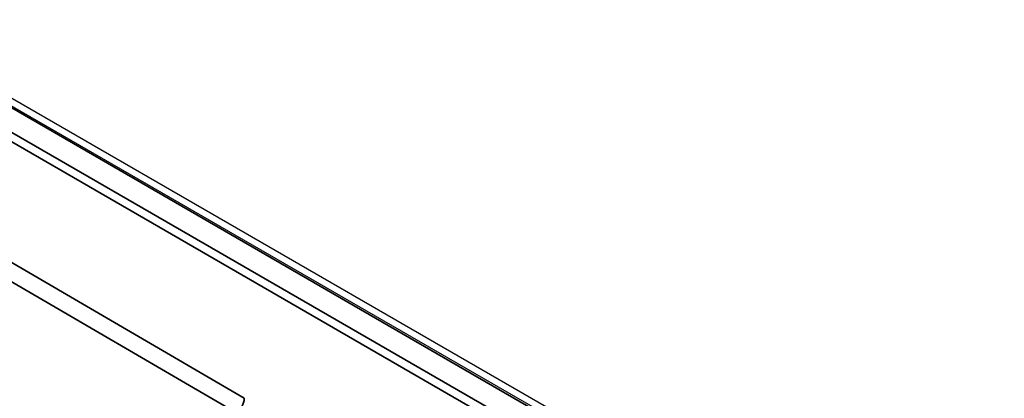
# Model space of a CAD drawing. Header units: millimetres. Extents: x -11430 to 11430, y -488 to 4365.
# Tile 20 of 92: x 2149 to 2190, y 1198 to 1214. Entities that reach past the tile are written whole.
import ezdxf

# ---------------------------------------------------------------- set-up
doc = ezdxf.new("R2010")
doc.units = ezdxf.units.MM
doc.header["$LTSCALE"] = 15
doc.layers.add('_Sichtbarkanten', color=7, linetype='Continuous', lineweight=25)
doc.layers.add('Sichtbar schmal (ISO)', color=7, linetype='Continuous', lineweight=35)

msp = doc.modelspace()

# ---------------------------------------------------------------- linework, layer by layer
at = {"layer": '_Sichtbarkanten'}
for p, q in [((2067.855, 1257.172), (2313.468, 1115.367)), ((2068.204, 1257.299), (2313.57, 1115.637))]:
    msp.add_line(p, q, dxfattribs=at)
at = {"layer": 'Sichtbar schmal (ISO)'}
for p, q in [((2313.343, 1115.355), (2067.73, 1257.16)), ((2066.847, 1256.642), (2312.447, 1114.845)), ((2312.27, 1114.542), (2066.67, 1256.34)), ((2066.67, 1251.763), (2158.458, 1198.204)), ((2158.104, 1197.599), (2066.315, 1251.159))]:
    msp.add_line(p, q, dxfattribs=at)
msp.add_ellipse((2158.104, 1198.007), major_axis=(0.25, 0.433), ratio=0.57735, start_param=3.926998, end_param=5.48034, dxfattribs=at)

doc.saveas('drawing.dxf')
